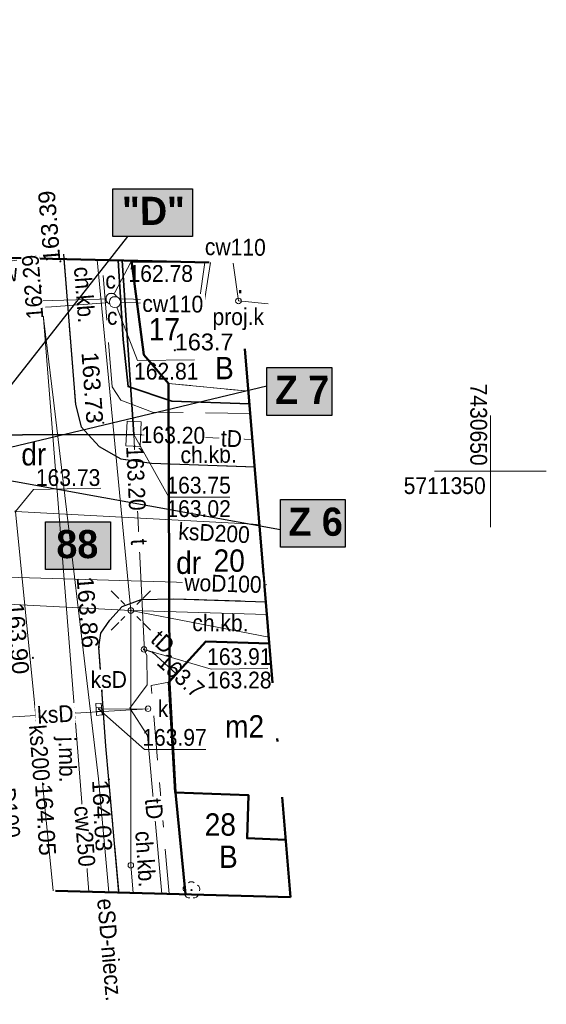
# Model space of a CAD drawing. Extents: x 0 to 7432618, y -40 to 5712028.
# Tile 118 of 165: x 7431281 to 7431305, y 5711947 to 5711991. Entities that reach past the tile are written whole.
import ezdxf
from ezdxf.enums import TextEntityAlignment as Align

# ---------------------------------------------------------------- set-up
doc = ezdxf.new("R2010")
doc.units = 0
doc.header["$MEASUREMENT"] = 0
for name, pattern in [('2 1', [3, 2, -1]), ('3 1', [4, 3, -1]), ('EGUG', [2, 1, -1]), ('MPGOO', [8.05, 6, -1, 0.05, -1])]:
    doc.linetypes.add(name, pattern=pattern)
for name, color, linetype, lineweight in [('EGB', 7, 'Continuous', 20), ('EGB_O', 7, 'Continuous', 20), ('EGDE', 7, 'Continuous', 20), ('EGDE_O', 7, 'Continuous', 20), ('EGPG', 7, 'Continuous', 20), ('EGUG', 7, 'Continuous', 60), ('EGUG_O', 7, 'Continuous', 20), ('granica', 94, 'Continuous', 50), ('MP_LINIE_REGULAC', 7, 'Continuous', 5), ('OTK', 7, 'Continuous', 20), ('OTK_O', 7, 'Continuous', 20), ('OTO', 7, 'Continuous', 20), ('OTRN', 7, 'Continuous', 20), ('OTRN_O', 7, 'Continuous', 18), ('OTRS', 7, 'Continuous', 20), ('OTRS_O', 7, 'Continuous', 20), ('OTZ', 7, 'Continuous', 20), ('PARSI', 7, 'Continuous', 20), ('woda przyłącze', 140, 'Continuous', 50), ('woda sieć', 150, 'Continuous', 70)]:
    doc.layers.add(name, color=color, linetype=linetype, lineweight=lineweight)
for name, color, linetype in [('rysunek', 7, 'Continuous'), ('SUTP_O', 7, 'Continuous'), ('Wymiarowanie', 7, 'Continuous')]:
    doc.layers.add(name, color=color, linetype=linetype)
for name, color, linetype, lineweight, true_color in [('SUC', 7, 'Continuous', 20, 0xd200d2), ('SUC_O', 7, 'Continuous', 20, 0xd200d2), ('SUE', 1, 'Continuous', 20, 0xff0000), ('SUE_O', 1, 'Continuous', 20, 0xff0000), ('SUK', 7, 'Continuous', 20, 0x803300), ('SUK_O', 7, 'Continuous', 20, 0x803300), ('SUL', 7, 'Continuous', 20, 0x000000), ('SUP', 7, 'Continuous', 20, 0x000000), ('SUP_O', 7, 'Continuous', 20, 0x000000), ('SUPS', 7, 'Continuous', 20, 0x000000), ('SUPS_O', 7, 'Continuous', 20, 0x000000), ('SUT', 7, 'Continuous', 20, 0xff9100), ('SUT_O', 7, 'Continuous', 20, 0xff9100), ('SUW', 5, 'Continuous', 20, 0x0000ff), ('SUW_O', 5, 'Continuous', 20, 0x0000ff)]:
    doc.layers.add(name, color=color, linetype=linetype, lineweight=lineweight, true_color=true_color)
doc.styles.add('25', font='GOTHIC.TTF', dxfattribs={"oblique": 8, "height": 0.35})
doc.styles.add('BDOT', font='arial.ttf', dxfattribs={"width": 0.9})
doc.styles.add('EGiB', font='arial.ttf', dxfattribs={"width": 0.9})
doc.styles.add('GESUT', font='arial.ttf', dxfattribs={"width": 0.9})
doc.styles.add('MZSK', font='arial.ttf', dxfattribs={"width": 0.9, "height": 0.75})
doc.linetypes.add('OTOO', pattern='A,7.5,[30,msgB.shx,S=1.28,R=0,X=0,Y=0],7.5', length=15)

# ---------------------------------------------------------------- blocks, each defined once
blk = doc.blocks.new('OTZL')
at = {"color": 0}
blk.add_circle((0, 0), 0.05, dxfattribs=at)
for centre, radius, start, end in [((-0.35, 0.1), 0.4, 119.84816, 203.51949), ((0, 0.35), 0.4, 50.114, 129.886), ((0.35, 0.1), 0.4, 336.88451, 60.15184), ((-0.2, -0.3), 0.4, 187.477, 278.47884), ((0.2, -0.275), 0.425, 262.64593, 349.62892)]:
    blk.add_arc(centre, radius, start, end, dxfattribs=at)
blk = doc.blocks.new('OTRN')
at = {"color": 0}
blk.add_circle((0, 0), 0.05, dxfattribs=at)
blk = doc.blocks.new('OTRS')
at = {"color": 0}
blk.add_circle((0, 0), 0.05, dxfattribs=at)
blk = doc.blocks.new('SUPK')
at = {"color": 0}
blk.add_circle((0, 0), 0.25, dxfattribs=at)
blk = doc.blocks.new('SUEO')
at = {"color": 0}
for p, q in [((-0.9, 0.9), (-0.55, 0.55)), ((0.9, 0.9), (0.55, 0.55)), ((-0.9, -0.9), (-0.55, -0.55)), ((0.9, -0.9), (0.55, -0.55))]:
    blk.add_line(p, q, dxfattribs=at)
blk.add_circle((0, 0), 0.25, dxfattribs=at)
blk = doc.blocks.new('SUE_L')
at = {"layer": 'SUE', "color": 0, "lineweight": 18}
for p, q in [((-1.768, 1.768), (-1.061, 1.061)), ((1.061, 1.061), (1.768, 1.768)), ((-1.768, -1.768), (-1.061, -1.061)), ((1.061, -1.061), (1.768, -1.768))]:
    blk.add_line(p, q, dxfattribs=at)
at = {"layer": 'SUE', "color": 0, "const_width": 0.09}
blk.add_lwpolyline([(-0.045, 0, 1), (0.045, 0, 1)], format="xyb", close=True, dxfattribs=at)
blk = doc.blocks.new('SUPP')
at = {"color": 0}
blk.add_circle((0, 0), 0.25, dxfattribs=at)
blk = doc.blocks.new('SUPS_A')
at = {"layer": 'SUPS', "color": 0, "const_width": 0.09, "flags": 128}
blk.add_lwpolyline([(-0.045, 0, 1), (0.045, 0, 1)], format="xyb", close=True, dxfattribs=at)
at = {"layer": 'SUPS_O', "color": 0, "style": 'GESUT', "width": 0.9}
blk.add_attdef('RZG', text='', height=1.5, dxfattribs=at).set_placement((3.31, -1.44), align=Align.CENTER)
blk.add_attdef('RZD', text='', height=1.5, dxfattribs=at).set_placement((3.31, -2.04), align=Align.TOP_CENTER)
blk = doc.blocks.new('SUKS')
at = {"color": 0}
blk.add_circle((0, 0), 0.25, dxfattribs=at)
blk = doc.blocks.new('SUKK')
at = {"color": 0}
for p, q in [((-0.15, 0.25), (-0.15, -0.25)), ((0.2, 0.25), (0.2, -0.25))]:
    blk.add_line(p, q, dxfattribs=at)
blk.add_lwpolyline([(-0.5, -0.25), (0.55, -0.25), (0.55, 0.25), (-0.5, 0.25)], close=True, dxfattribs=at)
blk = doc.blocks.new('SUPW_o')
at = {"color": 0, "lineweight": 18}
blk.add_wipeout([(0.48, 0), (0.457, 0.148), (0.388, 0.282), (0.282, 0.388), (0.148, 0.457), (0, 0.48), (-0.148, 0.457), (-0.282, 0.388), (-0.388, 0.282), (-0.457, 0.148), (-0.48, 0), (-0.457, -0.148), (-0.388, -0.282), (-0.282, -0.388), (-0.148, -0.457), (0, -0.48), (0.148, -0.457), (0.282, -0.388), (0.388, -0.282), (0.457, -0.148)], dxfattribs=at).dxf.layer = 'SUP'
at = {"layer": 'SUP', "color": 0, "lineweight": 18}
blk.add_circle((0, 0), 0.5, dxfattribs=at)
blk = doc.blocks.new('SUPS_B')
at = {"layer": 'SUPS', "color": 0, "const_width": 0.09, "flags": 128}
blk.add_lwpolyline([(-0.045, 0, 1), (0.045, 0, 1)], format="xyb", close=True, dxfattribs=at)
at = {"layer": 'SUPS_O', "color": 0, "style": 'GESUT', "width": 0.9}
blk.add_attdef('RZEDNA', (1.597, -0.736), '', height=1.5, dxfattribs=at)
blk = doc.blocks.new('mzsk')
at = {"layer": 'PARSI', "color": 0}
for p, q in [((0, -5), (0, 5)), ((5, 0), (-5, 0))]:
    blk.add_line(p, q, dxfattribs=at)
blk = doc.blocks.new('EGPG_b')
at = {"layer": 'EGPG', "lineweight": 0}
h = blk.add_hatch(color=0, dxfattribs=at)
h.dxf.hatch_style = 1
edge = h.paths.add_edge_path()
edge.add_arc((0, 0), 0.09, 0, 360)

msp = doc.modelspace()

# ---------------------------------------------------------------- hatches: boundary and pattern name
at = {"layer": 'woda sieć', "linetype": 'ByBlock'}
for color, points in [(254, [(7431289.165, 5711983.576), (7431285.6, 5711983.576), (7431285.6, 5711981.437), (7431289.165, 5711981.437)]), (256, [(7431295.405, 5711975.576), (7431292.5, 5711975.576), (7431292.5, 5711973.437), (7431295.405, 5711973.437)]), (256, [(7431296.005, 5711969.676), (7431293.1, 5711969.676), (7431293.1, 5711967.537), (7431296.005, 5711967.537)])]:
    msp.add_hatch(color=color, dxfattribs=at).paths.add_polyline_path(points)
at = {"layer": 'woda sieć', "linetype": 'ByBlock', "true_color": 0x000000}
msp.add_hatch(color=18, dxfattribs=at).paths.add_polyline_path([(7431285.505, 5711968.676), (7431282.6, 5711968.676), (7431282.6, 5711966.537), (7431285.505, 5711966.537)])

# ---------------------------------------------------------------- linework, layer by layer
at = {"layer": 'EGUG', "color": 96, "linetype": 'EGUG', "lineweight": 18, "true_color": 0x008000}
for p, q in [((7431288.1, 5711974.867, 167.96), (7431286.99, 5711976.147, 167.96)), ((7431288.852, 5711952.008, 167.96), (7431288.41, 5711956.567, 167.96))]:
    msp.add_line(p, q, dxfattribs=at)
at = {"layer": 'OTK', "color": 18, "linetype": '2 1', "lineweight": 18, "true_color": 0x000000}
for points in [[(7431291.757, 5711973.516), (7431287.38, 5711973.587), (7431285.96, 5711974.117), (7431285.58, 5711974.707), (7431285.108, 5711980.387)], [(7431292.454, 5711965.097), (7431288.324, 5711965.229), (7431286.878, 5711965.2), (7431286.017, 5711964.885), (7431285.465, 5711964.272), (7431285.063, 5711963.689), (7431284.983, 5711963.062), (7431285.295, 5711958.633), (7431285.426, 5711957.152), (7431285.874, 5711952.089)], [(7431288.126, 5711952.028), (7431287.32, 5711961.357), (7431288.115, 5711961.506), (7431289.764, 5711963.318), (7431292.608, 5711963.232)]]:
    msp.add_lwpolyline(points, dxfattribs=at)
at = {"layer": 'OTK', "color": 18, "linetype": '3 1', "lineweight": 18, "true_color": 0x000000}
msp.add_lwpolyline([(7431285.874, 5711952.089), (7431285.426, 5711957.152), (7431285.295, 5711958.633), (7431284.983, 5711963.062), (7431285.063, 5711963.689), (7431285.465, 5711964.272), (7431286.017, 5711964.885), (7431286.878, 5711965.2), (7431288.324, 5711965.229), (7431292.454, 5711965.097)], dxfattribs=at)
at = {"layer": 'OTK', "color": 18, "lineweight": 25, "true_color": 0x000000}
msp.add_lwpolyline([(7431285.874, 5711952.089), (7431285.426, 5711957.152), (7431285.295, 5711958.633), (7431284.983, 5711963.062), (7431285.063, 5711963.689), (7431285.465, 5711964.272), (7431286.017, 5711964.885), (7431286.878, 5711965.2), (7431288.324, 5711965.229), (7431292.454, 5711965.097)], dxfattribs=at)
at = {"layer": 'OTO', "color": 18, "linetype": 'OTOO', "lineweight": 35, "true_color": 0x000000}
msp.add_lwpolyline([(7431291.72, 5711973.96), (7431288.25, 5711974.067), (7431286.29, 5711974.727), (7431286.07, 5711976.837), (7431285.847, 5711980.37)], dxfattribs=at)
at = {"layer": 'rysunek', "linetype": 'ByBlock', "transparency": 33554676, "elevation": 167.96}
for points in [[(7431285.6, 5711983.576), (7431289.165, 5711983.576), (7431289.165, 5711981.437), (7431285.6, 5711981.437)], [(7431285.6, 5711983.576), (7431289.165, 5711983.576), (7431289.165, 5711981.437), (7431285.6, 5711981.437)], [(7431292.5, 5711975.576), (7431295.405, 5711975.576), (7431295.405, 5711973.437), (7431292.5, 5711973.437)], [(7431292.5, 5711975.576), (7431295.405, 5711975.576), (7431295.405, 5711973.437), (7431292.5, 5711973.437)], [(7431293.1, 5711969.676), (7431296.005, 5711969.676), (7431296.005, 5711967.537), (7431293.1, 5711967.537)], [(7431293.1, 5711969.676), (7431296.005, 5711969.676), (7431296.005, 5711967.537), (7431293.1, 5711967.537)], [(7431282.6, 5711968.676), (7431285.505, 5711968.676), (7431285.505, 5711966.537), (7431282.6, 5711966.537)], [(7431282.6, 5711968.676), (7431285.505, 5711968.676), (7431285.505, 5711966.537), (7431282.6, 5711966.537)]]:
    msp.add_lwpolyline(points, close=True, dxfattribs=at)
at = {"layer": 'SUC', "color": 212, "lineweight": 18, "true_color": 0xd200d2}
for points in [[(7431284.537, 5711952.125), (7431284.25, 5711955.737), (7431282.274, 5711980.609)], [(7431289.726, 5711980.278), (7431289.48, 5711978.597), (7431285.54, 5711978.657), (7431282.35, 5711978.557), (7431282.25, 5711978.557)], [(7431282.6, 5711978.277), (7431282.86, 5711978.287), (7431285.7, 5711978.507), (7431289.68, 5711978.387), (7431289.97, 5711980.272)]]:
    msp.add_lwpolyline(points, dxfattribs=at)
at = {"layer": 'SUE', "color": 1, "lineweight": 18, "true_color": 0xff0000}
for p, q in [((7431292.501, 5711964.532, 167.96), (7431286.41, 5711964.707, 167.96)), ((7431286.41, 5711953.307, 167.96), (7431286.517, 5711952.071, 167.96))]:
    msp.add_line(p, q, dxfattribs=at)
for points in [[(7431285.425, 5711952.101), (7431284.97, 5711957.177), (7431282.95, 5711974.117), (7431282.154, 5711980.604)], [(7431252.48, 5711966.457), (7431286.41, 5711964.707)]]:
    msp.add_lwpolyline(points, dxfattribs=at)
at = {"layer": 'SUK', "color": 36, "linetype": '3 1', "lineweight": 18, "true_color": 0x803300}
msp.add_lwpolyline([(7431292.554, 5711978.433), (7431291.226, 5711978.556), (7431290.987, 5711980.248)], dxfattribs=at)
at = {"layer": 'SUK', "color": 36, "lineweight": 18, "true_color": 0x803300}
for points in [[(7431292.167, 5711968.56), (7431281.25, 5711969.137)], [(7431282.933, 5711952.169), (7431281.25, 5711969.137)], [(7431287.181, 5711960.31), (7431279.38, 5711959.837)], [(7431284.98, 5711960.297), (7431287.181, 5711960.31)]]:
    msp.add_lwpolyline(points, dxfattribs=at)
at = {"layer": 'SUL', "color": 18, "lineweight": 35, "true_color": 0x000000}
msp.add_lwpolyline([(7431286.016, 5711980.366), (7431286.55, 5711972.587), (7431276.57, 5711972.547), (7431271.91, 5711972.747), (7431256.3, 5711973.237), (7431246.298, 5711973.467), (7431245.79, 5711973.627), (7431245.323, 5711973.501), (7431211.42, 5711975.107)], dxfattribs=at)
at = {"layer": 'SUPS', "color": 36, "linetype": 'Continuous', "true_color": 0x803300}
for points in [[(7431281.25, 5711969.137), (7431282.049, 5711970.12), (7431285.067, 5711970.184)], [(7431284.98, 5711960.297), (7431287.025, 5711958.491), (7431289.764, 5711958.491)]]:
    msp.add_lwpolyline(points, dxfattribs=at)
at = {"layer": 'SUT', "color": 30, "lineweight": 18, "true_color": 0xff9100}
for points in [[(7431291.853, 5711972.356), (7431286.55, 5711972.587), (7431276.57, 5711972.547), (7431271.91, 5711972.747), (7431256.3, 5711973.237), (7431246.298, 5711973.467), (7431245.79, 5711973.627), (7431245.323, 5711973.501), (7431211.42, 5711975.107), (7431201.98, 5711975.727), (7431200.42, 5711975.317), (7431200.08, 5711977.097), (7431156.52, 5711978.677), (7431143.42, 5711979.197), (7431142.66, 5711979.427), (7431142.36, 5711979.437), (7431142.06, 5711979.467), (7431141.96, 5711979.237), (7431119.85, 5711980.187), (7431109.26, 5711980.687)], [(7431286.016, 5711980.366), (7431286.55, 5711972.587)], [(7431287, 5711962.967), (7431287.01, 5711963.177), (7431286.55, 5711972.587)], [(7431287.798, 5711952.036), (7431287.15, 5711959.107), (7431286.37, 5711960.337), (7431287.14, 5711961.377), (7431287.12, 5711962.697), (7431287, 5711962.967)], [(7431287, 5711962.967), (7431287.393, 5711962.829), (7431288.446, 5711961.87)]]:
    msp.add_lwpolyline(points, dxfattribs=at)
at = {"layer": 'SUW', "color": 5, "linetype": '3 1', "lineweight": 18, "true_color": 0x0000ff}
msp.add_lwpolyline([(7431278.343, 5711979.974), (7431282.333, 5711980.511)], dxfattribs=at)
at = {"layer": 'SUW', "color": 5, "lineweight": 18, "true_color": 0x0000ff}
msp.add_lwpolyline([(7431292.489, 5711965.855), (7431279.834, 5711966.223)], dxfattribs=at)

# ---------------------------------------------------------------- block references
at = {"layer": 'OTRN', "color": 18, "true_color": 0x000000}
ref = msp.add_blockref('OTRN', (7431288.38, 5711976.347, 167.96), dxfattribs=dict(at, xscale=0.5, yscale=0.5, zscale=0.5))
ref.add_attrib('RZEDNA', '163.7', (7431288.38, 5711976.347, 331.66), dxfattribs={"layer": 'OTRN_O', "color": 0, "height": 0.75, "style": 'BDOT'})
at = {"layer": 'OTRS', "color": 18, "true_color": 0x000000}
ref = msp.add_blockref('OTRS', (7431283.26, 5711980.327, 167.96), dxfattribs=dict(at, xscale=0.5, yscale=0.5, zscale=0.5))
ref.add_attrib('RZEDNA', '163.39', (7431283.26, 5711980.327, 331.35), dxfattribs={"layer": 'OTRS_O', "color": 0, "height": 0.75, "rotation": 94.6, "style": 'BDOT'})
ref = msp.add_blockref('OTRS', (7431285.18, 5711973.107, 167.96), dxfattribs=dict(at, xscale=0.5, yscale=0.5, zscale=0.5))
ref.add_attrib('RZEDNA', '163.73', dxfattribs={"layer": 'OTRS_O', "color": 0, "height": 0.75, "rotation": 274.1, "style": 'BDOT'}).set_placement((7431285.18, 5711973.107, 331.69), align=Align.TOP_RIGHT)
ref = msp.add_blockref('OTRS', (7431284.983, 5711963.062, 167.96), dxfattribs=dict(at, xscale=0.5, yscale=0.5, zscale=0.5))
ref.add_attrib('RZEDNA', '163.86', dxfattribs={"layer": 'OTRS_O', "color": 0, "height": 0.75, "rotation": 274.5, "style": 'BDOT'}).set_placement((7431284.983, 5711963.062, 331.82), align=Align.TOP_RIGHT)
ref = msp.add_blockref('OTRS', (7431282.03, 5711962.587, 167.96), dxfattribs=dict(at, xscale=0.5, yscale=0.5, zscale=0.5))
ref.add_attrib('RZEDNA', '163.90', dxfattribs={"layer": 'OTRS_O', "color": 0, "height": 0.75, "rotation": 274.6, "style": 'BDOT'}).set_placement((7431281.494, 5711961.858, 331.86), align=Align.MIDDLE_RIGHT)
ref = msp.add_blockref('OTRS', (7431285.426, 5711957.152, 167.96), dxfattribs=dict(at, xscale=0.4999999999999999, yscale=0.5, zscale=0.5, rotation=269.9999974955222))
ref.add_attrib('RZEDNA', '164.03', dxfattribs={"layer": 'OTRS_O', "color": 0, "height": 0.75, "rotation": 272.8, "style": 'BDOT'}).set_placement((7431285.426, 5711957.152, 331.99), align=Align.TOP_LEFT)
ref = msp.add_blockref('OTRS', (7431282.5, 5711956.937, 167.96), dxfattribs=dict(at, xscale=0.4999999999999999, yscale=0.5, zscale=0.5, rotation=269.9999974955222))
ref.add_attrib('RZEDNA', '164.05', dxfattribs={"layer": 'OTRS_O', "color": 0, "height": 0.75, "rotation": 273.5, "style": 'BDOT'}).set_placement((7431282.5, 5711956.937, 332.01), align=Align.MIDDLE_LEFT)
at = {"layer": 'OTZ', "color": 96, "true_color": 0x008000, "xscale": 0.5, "yscale": 0.5, "zscale": 0.5}
msp.add_blockref('OTZL', (7431289.123, 5711952.196, 167.96), dxfattribs=at)
at = {"layer": 'PARSI', "xscale": 0.5, "yscale": 0.5, "zscale": 0.5}
msp.add_blockref('mzsk', (7431302.5, 5711970.937, 167.96), dxfattribs=at)
at = {"layer": 'SUE', "color": 18, "true_color": 0x000000, "xscale": 0.5, "yscale": 0.5, "zscale": 0.5}
msp.add_blockref('SUEO', (7431286.41, 5711964.707, 167.96), dxfattribs=at)
at = {"layer": 'SUK', "color": 36, "true_color": 0x803300, "xscale": 0.5, "yscale": 0.5, "zscale": 0.5}
for p in [(7431291.226, 5711978.556, 167.96), (7431287.181, 5711960.31, 167.96)]:
    msp.add_blockref('SUKS', p, dxfattribs=at)
at = {"layer": 'SUK', "color": 36, "true_color": 0x803300, "xscale": 0.4999999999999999, "yscale": 0.5, "zscale": 0.5, "rotation": 273.7307765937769}
msp.add_blockref('SUKK', (7431284.98, 5711960.297, 167.96), dxfattribs=at)
at = {"layer": 'SUP', "color": 18, "true_color": 0x000000, "xscale": 0.5, "yscale": 0.5, "zscale": 0.5}
for p in [(7431286.41, 5711964.707, 167.96), (7431286.41, 5711953.307, 167.96)]:
    msp.add_blockref('SUPP', p, dxfattribs=at)
at = {"layer": 'SUP', "color": 30, "true_color": 0xff9100, "xscale": 0.5, "yscale": 0.5, "zscale": 0.5, "rotation": 359.9999999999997}
msp.add_blockref('SUPK', (7431287, 5711962.967, 167.96), dxfattribs=at)
at = {"layer": 'SUPS', "color": 36, "true_color": 0x803300}
ref = msp.add_blockref('SUPS_A', (7431281.25, 5711969.137, 167.96), dxfattribs=dict(at, xscale=0.5, yscale=0.5, zscale=0.5))
ref.add_attrib('RZG', '163.73', dxfattribs={"layer": 'SUPS_O', "color": 0, "height": 0.75, "style": 'GESUT', "width": 0.9}).set_placement((7431285.046, 5711970.279, 331.69), align=Align.RIGHT)
ref = msp.add_blockref('SUPS_A', (7431284.98, 5711960.297, 167.96), dxfattribs=dict(at, xscale=0.5, yscale=0.5, zscale=0.5))
ref.add_attrib('RZG', '163.97', (7431286.923, 5711958.654, 331.93), dxfattribs={"layer": 'SUPS_O', "color": 0, "height": 0.75, "style": 'GESUT', "width": 0.9})

# ---------------------------------------------------------------- texts
at = {"layer": 'EGB_O', "color": 18, "true_color": 0x000000, "insert": (7431291.5, 5711959.522, 167.96), "char_height": 1, "attachment_point": 5, "style": 'EGiB'}
msp.add_mtext('m2', dxfattribs=at)
at = {"layer": 'EGDE_O', "color": 18, "true_color": 0x000000, "char_height": 1, "attachment_point": 1, "style": 'EGiB'}
for s, insert in [('17', (7431287.21, 5711977.789, 167.96)), ('28', (7431289.715, 5711955.631, 167.96))]:
    msp.add_mtext(s, dxfattribs=dict(at, insert=insert))
at = {"layer": 'EGUG_O', "color": 96, "true_color": 0x008000, "char_height": 1, "attachment_point": 1, "style": 'EGiB'}
for s, insert in [('B', (7431290.178, 5711976.053, 167.96)), ('dr', (7431281.509, 5711972.195, 167.96)), ('B', (7431290.355, 5711954.189, 167.96))]:
    msp.add_mtext(s, dxfattribs=dict(at, insert=insert))
at = {"layer": 'OTK_O', "color": 18, "true_color": 0x000000, "char_height": 0.75, "attachment_point": 5, "style": 'BDOT'}
for s, insert, rotation in [('ch.kb.', (7431284.329, 5711978.836, 167.96), 274.5689), ('ch.kb.', (7431289.89, 5711971.676, 167.96), 0.7), ('ch.kb.', (7431290.419, 5711964.145, 167.96), 359.6), ('j.mb.', (7431283.461, 5711958.031, 167.96), 271.2), ('ch.kb.', (7431287.06, 5711953.589, 167.96), 273.8051)]:
    msp.add_mtext(s, dxfattribs=dict(at, insert=insert, rotation=rotation))
at = {"layer": 'SUK_O', "color": 36, "true_color": 0x803300, "char_height": 0.75, "attachment_point": 7, "style": 'GESUT'}
for s, insert in [('proj.k', (7431290.064, 5711977.25, 167.96)), ('k', (7431287.616, 5711959.938, 167.96))]:
    msp.add_mtext(s, dxfattribs=dict(at, insert=insert))
at = {"layer": 'SUP_O', "color": 18, "true_color": 0x000000, "insert": (7431285.269, 5711979.1, 167.96), "char_height": 0.75, "attachment_point": 7, "style": 'GESUT'}
msp.add_mtext('c', dxfattribs=at)
at = {"layer": 'woda przyłącze', "color": 0, "char_height": 1.26, "attachment_point": 1, "style": '25'}
for s, insert in [('\\fCentury Gothic|b1|i0;\\Q-1;"D"', (7431286.03, 5711983.219, 167.96)), ('\\fCentury Gothic|b1|i0;\\Q-1;Z 7', (7431292.87, 5711975.208, 167.96)), ('\\fCentury Gothic|b1|i0;\\Q-1;Z 6', (7431293.47, 5711969.308, 167.96)), ('\\C3;\\fCentury Gothic|b1|i0;\\Q-1;88', (7431283.088, 5711968.308, 167.96))]:
    msp.add_mtext_dynamic_manual_height_columns(s, width=15.63873, gutter_width=5, heights=[0], dxfattribs=dict(at, insert=insert))
at = {"layer": 'Wymiarowanie', "style": 'MZSK', "width": 0.9}
msp.add_text('7430650', height=0.75, rotation=270, dxfattribs=at).set_placement((7431302.35, 5711971.187, 167.96), align=Align.TOP_RIGHT)
msp.add_text('5711350', height=0.75, dxfattribs=at).set_placement((7431298.619, 5711969.693, 167.96), align=Align.BOTTOM_LEFT)

# ---------------------------------------------------------------- next in the draw order: texts
at = {"layer": 'SUC_O', "color": 212, "true_color": 0xd200d2, "insert": (7431284.345, 5711954.605, 167.96), "char_height": 0.75, "attachment_point": 5, "rotation": 274.5, "style": 'GESUT', "bg_fill": 3, "box_fill_scale": 1.1, "bg_fill_color": 256, "bg_fill_transparency": 0}
msp.add_mtext('cw250', dxfattribs=at)
at = {"layer": 'SUE_O', "color": 1, "true_color": 0xff0000, "insert": (7431285.469, 5711949.525, 167.96), "char_height": 0.75, "attachment_point": 5, "rotation": 275, "style": 'GESUT', "bg_fill": 3, "box_fill_scale": 1.1, "bg_fill_color": 256, "bg_fill_transparency": 0}
msp.add_mtext('eSD-niecz.', dxfattribs=at)
at = {"layer": 'SUK_O', "color": 36, "true_color": 0x803300, "char_height": 0.75, "attachment_point": 5, "style": 'GESUT', "bg_fill": 3, "box_fill_scale": 1.1, "bg_fill_color": 256, "bg_fill_transparency": 0}
for s, insert, rotation in [('ksD200', (7431290.136, 5711968.171, 167.96), 357), ('ksD', (7431285.423, 5711961.612, 167.96), 0.338), ('ks200', (7431282.321, 5711958.337, 167.96), 274.5931)]:
    msp.add_mtext(s, dxfattribs=dict(at, insert=insert, rotation=rotation))
at = {"layer": 'SUT_O', "color": 30, "true_color": 0xff9100, "char_height": 0.75, "attachment_point": 5, "style": 'GESUT', "bg_fill": 3, "box_fill_scale": 1.1, "bg_fill_color": 256, "bg_fill_transparency": 0}
for insert, rotation in [((7431287.843, 5711963.297, 167.96), 317.687), ((7431287.45, 5711955.836, 167.96), 275.2)]:
    msp.add_mtext('tD', dxfattribs=dict(at, insert=insert, rotation=rotation))
at = {"layer": 'SUW_O', "color": 5, "true_color": 0x0000ff, "char_height": 0.75, "attachment_point": 5, "style": 'GESUT', "bg_fill": 3, "box_fill_scale": 1.1, "bg_fill_color": 256, "bg_fill_transparency": 0}
for s, insert, rotation in [('proj.w', (7431280.103, 5711979.555, 167.96), 7.7), ('woD100', (7431290.534, 5711965.912, 167.96), 358.3), ('woD100', (7431280.913, 5711956.255, 167.96), 276.2)]:
    msp.add_mtext(s, dxfattribs=dict(at, insert=insert, rotation=rotation))

# ---------------------------------------------------------------- next in the draw order: wipeouts: each hides what was drawn before it
msp.add_wipeout([(7431286.155, 5711971.936), (7431286.976, 5711971.853), (7431287.105, 5711969.119), (7431286.284, 5711969.203)]).translate(0, 0, 167.96).dxf.layer = 'SUPS_O'

# ---------------------------------------------------------------- next in the draw order: linework, layer by layer
at = {"layer": 'EGB', "color": 18, "lineweight": 50, "true_color": 0x000000}
msp.add_lwpolyline([(7431292.608, 5711963.232), (7431289.764, 5711963.318), (7431288.115, 5711961.506), (7431288.391, 5711956.566), (7431291.681, 5711956.439), (7431291.613, 5711954.519), (7431293.336, 5711954.451)], dxfattribs=at)
at = {"layer": 'EGDE', "color": 18, "lineweight": 18, "true_color": 0x000000}
for points in [[(7431292.608, 5711963.231), (7431289.78, 5711963.317), (7431288.14, 5711961.507)], [(7431288.14, 5711961.507), (7431288.41, 5711956.567), (7431288.852, 5711952.008)]]:
    msp.add_lwpolyline(points, dxfattribs=at)
at = {"layer": 'EGUG', "color": 96, "linetype": 'EGUG', "lineweight": 18, "true_color": 0x008000}
msp.add_line((7431288.41, 5711956.567, 167.96), (7431288.14, 5711961.507, 167.96), dxfattribs=at)
msp.add_lwpolyline([(7431292.608, 5711963.231), (7431289.78, 5711963.317), (7431288.14, 5711961.507), (7431288.41, 5711956.567), (7431288.852, 5711952.008)], dxfattribs=at)
at = {"layer": 'OTK', "color": 18, "linetype": '3 1', "lineweight": 18, "true_color": 0x000000}
msp.add_lwpolyline([(7431291.954, 5711971.13), (7431287.342, 5711971.298), (7431285.956, 5711971.499), (7431284.992, 5711972.041), (7431284.195, 5711972.928), (7431283.931, 5711973.917), (7431283.396, 5711980.654)], dxfattribs=at)
at = {"layer": 'OTK', "color": 18, "lineweight": 25, "true_color": 0x000000}
msp.add_lwpolyline([(7431283.396, 5711980.654), (7431283.931, 5711973.917), (7431284.195, 5711972.928), (7431284.992, 5711972.041), (7431285.956, 5711971.499), (7431287.342, 5711971.298), (7431291.954, 5711971.13)], dxfattribs=at)
at = {"layer": 'OTK', "color": 18, "linetype": '2 1', "lineweight": 18, "true_color": 0x000000}
msp.add_lwpolyline([(7431283.414, 5711980.428), (7431283.931, 5711973.917), (7431284.195, 5711972.928), (7431284.992, 5711972.041), (7431285.956, 5711971.499), (7431287.342, 5711971.298), (7431291.954, 5711971.135)], dxfattribs=at)
at = {"layer": 'rysunek', "elevation": 167.96, "flags": 128}
msp.add_lwpolyline([(7431279.339, 5711970.827), (7431293.1, 5711968.323)], dxfattribs=at)
at = {"layer": 'SUE', "color": 1, "lineweight": 18, "true_color": 0xff0000}
for q in [(7431292.586, 5711963.506, 167.96), (7431286.41, 5711953.307, 167.96)]:
    msp.add_line((7431286.41, 5711964.707, 167.96), q, dxfattribs=at)
msp.add_lwpolyline([(7431284.899, 5711980.392), (7431286.41, 5711964.707)], dxfattribs=at)
at = {"layer": 'SUP', "color": 30, "lineweight": 18, "true_color": 0xff9100}
msp.add_lwpolyline([(7431286.24, 5711973.177), (7431286.18, 5711972.077), (7431286.83, 5711972.047), (7431286.88, 5711973.147)], close=True, dxfattribs=at)
at = {"layer": 'SUPS', "color": 30, "linetype": 'Continuous', "true_color": 0xff9100}
for points in [[(7431286.55, 5711972.587), (7431288.104, 5711969.777), (7431290.847, 5711969.777)], [(7431287, 5711962.967), (7431290.008, 5711962.085), (7431292.534, 5711962.109)]]:
    msp.add_lwpolyline(points, dxfattribs=at)

# ---------------------------------------------------------------- next in the draw order: block references
at = {"layer": 'SUE', "color": 18, "true_color": 0x000000, "xscale": 0.5, "yscale": 0.5, "zscale": 0.5}
msp.add_blockref('SUE_L', (7431286.41, 5711964.707, 167.96), dxfattribs=at)
at = {"layer": 'SUPS', "color": 30, "true_color": 0xff9100}
ref = msp.add_blockref('SUPS_A', (7431286.55, 5711972.587, 167.96), dxfattribs=dict(at, xscale=0.5, yscale=0.5, zscale=0.5))
ref.add_attrib('RZG', '163.75', (7431288.001, 5711969.94, 331.71), dxfattribs={"layer": 'SUPS_O', "color": 0, "height": 0.75, "style": 'GESUT', "width": 0.9})
ref.add_attrib('RZD', '163.02', dxfattribs={"layer": 'SUPS_O', "color": 0, "height": 0.75, "style": 'GESUT', "width": 0.9}).set_placement((7431289.443, 5711969.64, 331.71), align=Align.TOP_CENTER)
ref = msp.add_blockref('SUPS_A', (7431287, 5711962.967, 167.96), dxfattribs=dict(at, xscale=0.5, yscale=0.5, zscale=0.5, rotation=359.9999999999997))
ref.add_attrib('RZG', '163.91', (7431289.823, 5711962.27, 331.87), dxfattribs={"layer": 'SUPS_O', "color": 0, "height": 0.75, "style": 'GESUT', "width": 0.9})
ref.add_attrib('RZD', '163.28', dxfattribs={"layer": 'SUPS_O', "color": 0, "height": 0.75, "style": 'GESUT', "width": 0.9}).set_placement((7431291.265, 5711961.97, 331.87), align=Align.TOP_CENTER)
ref = msp.add_blockref('SUPS_B', (7431287.393, 5711962.829, 167.96), dxfattribs=dict(at, xscale=0.5, yscale=0.5, zscale=0.5))
ref.add_attrib('RZEDNA', '163.7', dxfattribs={"layer": 'SUPS_O', "color": 0, "height": 0.75, "rotation": 317.8, "style": 'GESUT', "width": 0.9}).set_placement((7431287.773, 5711962.598, 331.66), align=Align.MIDDLE_LEFT)

# ---------------------------------------------------------------- next in the draw order: texts
at = {"layer": 'EGDE_O', "color": 18, "true_color": 0x000000, "insert": (7431290.114, 5711967.439, 167.96), "char_height": 1, "attachment_point": 1, "style": 'EGiB'}
msp.add_mtext('20', dxfattribs=at)
at = {"layer": 'EGUG_O', "color": 96, "true_color": 0x008000, "insert": (7431288.437, 5711967.343, 167.96), "char_height": 1, "attachment_point": 1, "style": 'EGiB'}
msp.add_mtext('dr', dxfattribs=at)
at = {"layer": 'SUK_O', "color": 36, "true_color": 0x803300, "insert": (7431283.034, 5711960.059, 167.96), "char_height": 0.75, "attachment_point": 5, "rotation": 3.5, "style": 'GESUT', "bg_fill": 3, "box_fill_scale": 1.1, "bg_fill_color": 256, "bg_fill_transparency": 0}
msp.add_mtext('ksD', dxfattribs=at)

# ---------------------------------------------------------------- next in the draw order: texts
at = {"layer": 'SUC_O', "color": 212, "true_color": 0xd200d2, "char_height": 0.75, "attachment_point": 5, "rotation": 359.3, "style": 'GESUT', "bg_fill": 3, "box_fill_scale": 1.1, "bg_fill_color": 256, "bg_fill_transparency": 0}
for insert in [(7431291.087, 5711980.963, 167.96), (7431288.288, 5711978.423, 167.96)]:
    msp.add_mtext('cw110', dxfattribs=dict(at, insert=insert))
at = {"layer": 'SUT_O', "color": 30, "true_color": 0xff9100, "insert": (7431286.785, 5711967.777, 167.96), "char_height": 0.75, "attachment_point": 5, "rotation": 272.7986, "style": 'GESUT', "bg_fill": 3, "box_fill_scale": 1.1, "bg_fill_color": 256, "bg_fill_transparency": 0}
msp.add_mtext('t', dxfattribs=at)
at = {"layer": 'SUTP_O', "color": 30, "true_color": 0xff9100, "insert": (7431290.912, 5711972.397, 167.96), "char_height": 0.75, "attachment_point": 5, "rotation": 358.1, "style": 'GESUT', "bg_fill": 3, "box_fill_scale": 1.1, "bg_fill_color": 256, "bg_fill_transparency": 0}
msp.add_mtext('tD', dxfattribs=at)

# ---------------------------------------------------------------- next in the draw order: linework, layer by layer
at = {"layer": 'EGDE', "color": 18, "lineweight": 18, "true_color": 0x000000}
for points in [[(7431286.443, 5711980.356), (7431286.99, 5711976.147), (7431288.1, 5711974.867), (7431291.673, 5711974.519)], [(7431288.852, 5711952.008), (7431288.41, 5711956.567), (7431288.14, 5711961.507), (7431288.1, 5711974.867), (7431286.99, 5711976.147), (7431286.443, 5711980.356)], [(7431291.673, 5711974.519), (7431288.1, 5711974.867), (7431288.14, 5711961.507), (7431289.78, 5711963.317), (7431292.608, 5711963.231)]]:
    msp.add_lwpolyline(points, dxfattribs=at)
at = {"layer": 'EGUG', "color": 96, "linetype": 'EGUG', "lineweight": 18, "true_color": 0x008000}
msp.add_line((7431286.99, 5711976.147, 167.96), (7431286.443, 5711980.356, 167.96), dxfattribs=at)
for points in [[(7431286.443, 5711980.356), (7431286.99, 5711976.147), (7431288.1, 5711974.867), (7431291.673, 5711974.519)], [(7431291.673, 5711974.519), (7431288.1, 5711974.867), (7431288.14, 5711961.507), (7431289.78, 5711963.317), (7431292.608, 5711963.231)]]:
    msp.add_lwpolyline(points, dxfattribs=at)
at = {"layer": 'SUPS', "color": 212, "linetype": 'Continuous', "true_color": 0xd200d2}
for points in [[(7431285.54, 5711978.657), (7431286.409, 5711980.298), (7431289.149, 5711980.298)], [(7431285.7, 5711978.507), (7431286.704, 5711975.894), (7431289.255, 5711975.918)]]:
    msp.add_lwpolyline(points, dxfattribs=at)

# ---------------------------------------------------------------- next in the draw order: block references
at = {"layer": 'SUPS', "color": 212, "true_color": 0xd200d2}
ref = msp.add_blockref('SUPS_A', (7431285.54, 5711978.657, 167.96), dxfattribs=dict(at, xscale=0.5, yscale=0.5, zscale=0.5))
ref.add_attrib('RZD', '162.78', dxfattribs={"layer": 'SUPS_O', "color": 0, "height": 0.75, "style": 'GESUT', "width": 0.9}).set_placement((7431287.748, 5711980.161, 330.74), align=Align.TOP_CENTER)
ref = msp.add_blockref('SUPS_A', (7431285.7, 5711978.507, 167.96), dxfattribs=dict(at, xscale=0.5, yscale=0.5, zscale=0.5))
ref.add_attrib('RZD', '162.81', dxfattribs={"layer": 'SUPS_O', "color": 0, "height": 0.75, "style": 'GESUT', "width": 0.9}).set_placement((7431287.996, 5711975.789, 330.77), align=Align.TOP_CENTER)

# ---------------------------------------------------------------- next in the draw order: block references
at = {"layer": 'SUP', "color": 18, "true_color": 0x000000, "xscale": 0.5, "yscale": 0.5, "zscale": 0.5}
msp.add_blockref('SUPW_o', (7431285.54, 5711978.657, 167.96), dxfattribs=at)

# ---------------------------------------------------------------- next in the draw order: block references
msp.add_blockref('SUPW_o', (7431285.7, 5711978.507, 167.96), dxfattribs=at)

# ---------------------------------------------------------------- next in the draw order: linework, layer by layer
at = {"layer": 'MP_LINIE_REGULAC', "color": 7, "linetype": 'MPGOO', "lineweight": 50, "ltscale": 2.5, "flags": 128}
msp.add_lwpolyline([(7431036.4, 5712000.057), (7431054.17, 5711989.707), (7431233.86, 5711982.287), (7431271.17, 5711980.717), (7431291.199, 5711980.243), (7431293.548, 5711951.88), (7431030.54, 5711959.037), (7431015.642, 5711959.907), (7431014.007, 5711993.544)], close=True, dxfattribs=at)

# ---------------------------------------------------------------- next in the draw order: texts
at = {"layer": 'SUP_O', "color": 18, "true_color": 0x000000, "insert": (7431285.341, 5711977.481, 167.96), "char_height": 0.75, "attachment_point": 7, "style": 'GESUT'}
msp.add_mtext('c', dxfattribs=at)

# ---------------------------------------------------------------- next in the draw order: block references
at = {"layer": 'EGPG', "color": 18, "true_color": 0x000000, "xscale": 0.5, "yscale": 0.5, "zscale": 0.5}
for p in [(7431286.99, 5711976.147, 167.96), (7431289.78, 5711963.317, 167.96), (7431288.41, 5711956.567, 167.96)]:
    msp.add_blockref('EGPG_b', p, dxfattribs=at)

# ---------------------------------------------------------------- next in the draw order: wipeouts: each hides what was drawn before it
for points in [[(7431282.54, 5711977.879), (7431281.716, 5711977.844), (7431281.501, 5711980.576), (7431282.325, 5711980.611)], [(7431286.951, 5711972.147), (7431287.084, 5711972.961), (7431289.82, 5711972.928), (7431289.688, 5711972.114)]]:
    msp.add_wipeout(points).translate(0, 0, 167.96).dxf.layer = 'SUPS_O'

# ---------------------------------------------------------------- next in the draw order: linework, layer by layer
at = {"layer": 'EGUG', "color": 96, "linetype": 'EGUG', "lineweight": 18, "true_color": 0x008000}
msp.add_line((7431288.14, 5711961.507, 167.96), (7431288.1, 5711974.867, 167.96), dxfattribs=at)
at = {"layer": 'rysunek', "elevation": 167.96, "flags": 128}
msp.add_lwpolyline([(7431280.138, 5711973.62), (7431286.273, 5711981.437)], dxfattribs=at)

# ---------------------------------------------------------------- next in the draw order: block references
at = {"layer": 'SUPS', "color": 212, "true_color": 0xd200d2}
ref = msp.add_blockref('SUPS_B', (7431282.385, 5711979.21, 167.96), dxfattribs=dict(at, xscale=0.5, yscale=0.5, zscale=0.5))
ref.add_attrib('RZEDNA', '162.29', dxfattribs={"layer": 'SUPS_O', "color": 0, "height": 0.75, "rotation": 94.5, "style": 'GESUT', "width": 0.9}).set_placement((7431282.385, 5711979.211, 330.25), align=Align.CENTER)
at = {"layer": 'SUPS', "color": 30, "true_color": 0xff9100}
ref = msp.add_blockref('SUPS_B', (7431286.854, 5711972.574, 167.96), dxfattribs=dict(at, xscale=0.5, yscale=0.5, zscale=0.5))
ref.add_attrib('RZEDNA', '163.20', dxfattribs={"layer": 'SUPS_O', "color": 0, "height": 0.75, "rotation": 359.3, "style": 'GESUT', "width": 0.9}).set_placement((7431286.854, 5711972.574, 331.16), align=Align.MIDDLE_LEFT)
ref = msp.add_blockref('SUPS_B', (7431286.576, 5711972.059, 167.96), dxfattribs=dict(at, xscale=0.5, yscale=0.5, zscale=0.5))
ref.add_attrib('RZEDNA', '163.20', dxfattribs={"layer": 'SUPS_O', "color": 0, "height": 0.75, "rotation": 272.7, "style": 'GESUT', "width": 0.9}).set_placement((7431286.576, 5711972.059, 331.16), align=Align.MIDDLE_LEFT)

# ---------------------------------------------------------------- next in the draw order: block references
at = {"layer": 'EGPG', "color": 18, "true_color": 0x000000, "xscale": 0.5, "yscale": 0.5, "zscale": 0.5}
for p in [(7431288.1, 5711974.867, 167.96), (7431288.14, 5711961.507, 167.96)]:
    msp.add_blockref('EGPG_b', p, dxfattribs=at)

# ---------------------------------------------------------------- next in the draw order: linework, layer by layer
at = {"layer": 'granica', "elevation": 167.96, "flags": 128}
msp.add_lwpolyline([(7431286.443, 5711980.356), (7431286.99, 5711976.147), (7431288.1, 5711974.867), (7431288.141, 5711961.487), (7431288.41, 5711956.565), (7431288.852, 5711952.008)], dxfattribs=at)
at = {"layer": 'rysunek', "elevation": 167.96, "flags": 128}
msp.add_lwpolyline([(7431292.5, 5711974.737), (7431279.26, 5711971.578)], dxfattribs=at)

doc.saveas('drawing.dxf')
